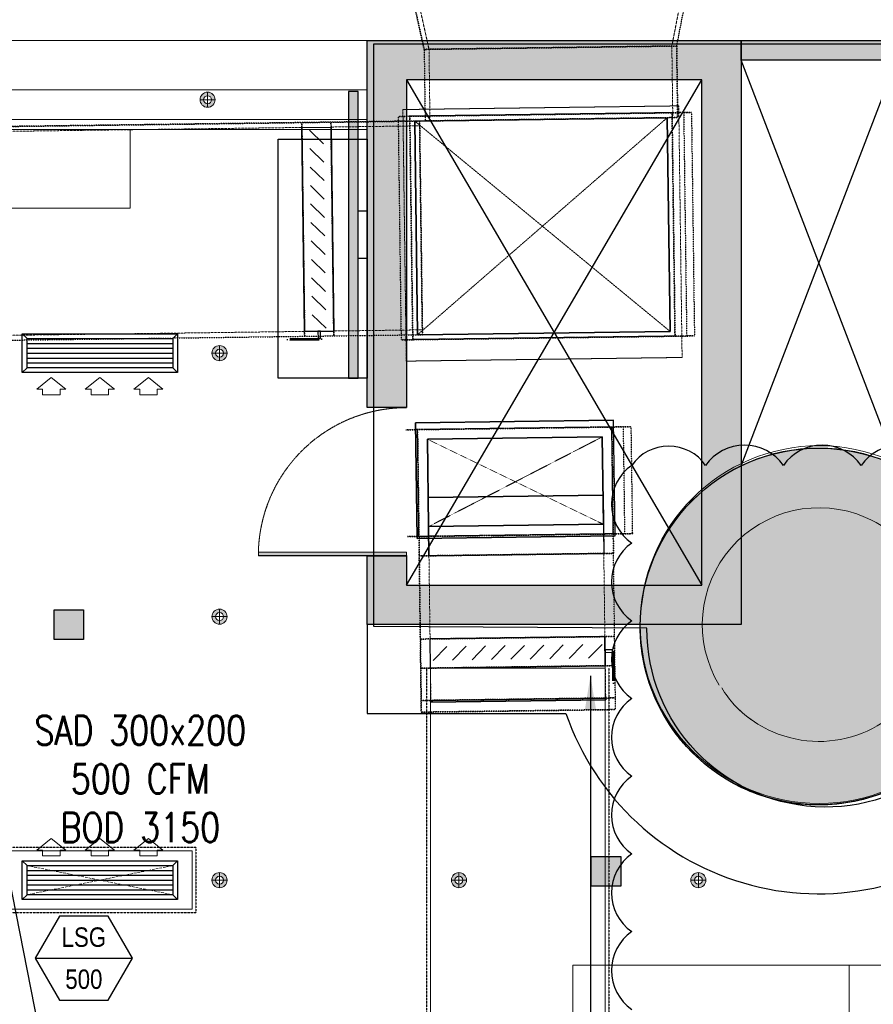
# Model space of a CAD drawing. Header units: millimetres. Extents: x -1097 to 62791, y -9731 to 18031.
# Tile 50 of 59: x 6408 to 10802, y -1955 to 3113. Entities that reach past the tile are written whole.
import ezdxf
from ezdxf.enums import TextEntityAlignment as Align

# ---------------------------------------------------------------- set-up
doc = ezdxf.new("R2010")
doc.units = ezdxf.units.MM
for name, pattern in [('( Dashed )', [0.75, 0.5, -0.25]), ('DASHED', [19.05, 12.7, -6.35]), ('Hidden 0_75', [1.5, 0.75, -0.75])]:
    doc.linetypes.add(name, pattern=pattern)
for name, color, linetype, lineweight in [('00 Structural', 2, 'Continuous', 25), ('02 Furniture', 14, 'Continuous', 25), ('02_Elevation 00', 8, 'Continuous', 9), ('ACMV-XT-DUCT', 7, 'DASHED', 9), ('E Celing Lighting', 5, 'DASHED', 5), ('Grey', 8, 'Continuous', 9), ('LEVEL-F-OVERALL LAYOUT$0$A-DETL', 251, 'Continuous', 15), ('LEVEL-F-OVERALL LAYOUT$0$A-FLOR-HRAL', 251, 'Continuous', 13), ('LEVEL-F-OVERALL LAYOUT$0$C-COLS', 251, 'Continuous', 13), ('Lighting (Ceiling)', 160, 'Continuous', 15), ('V-ANNO-DETL', 7, 'Continuous', 15), ('V-DUCT', 1, 'Continuous', 25)]:
    doc.layers.add(name, color=color, linetype=linetype, lineweight=lineweight)
for name, color, linetype, true_color in [('ACMV -FA DUCT-THERMAL INSULATION', 9, 'DASHED', 0x808080), ('ACMV-DUCT-THERMAL-EXT-INS', 9, 'DASHED', 0x808080), ('ACMV-GRD', 30, 'Continuous', 0xff7f00), ('RCP LAYOUT', 9, 'Continuous', 0x808080)]:
    doc.layers.add(name, color=color, linetype=linetype, true_color=true_color)
for name, color, linetype, lineweight, true_color in [('ACMV-FA-DUCT', 150, 'Continuous', 20, 0x007fff), ('ACMV-RA-FLOW-ARROW', 1, 'Continuous', 20, 0xff0000), ('ACMV-SA-DUCT', 200, 'Continuous', 20, 0xbf00ff), ('ACMV-SA-FLOW-ARROW', 200, 'Continuous', 20, 0xbf00ff)]:
    doc.layers.add(name, color=color, linetype=linetype, lineweight=lineweight, true_color=true_color)
for name, color, linetype in [('ACMV-SA-DUCT-TEXT', 7, 'Continuous'), ('Flooring', 8, 'Continuous'), ('Legend', 7, 'Continuous')]:
    doc.layers.add(name, color=color, linetype=linetype)
doc.styles.add('Arial Narrow', font='ARIALN.TTF')
doc.styles.get("Standard").update_dxf_attribs({"font": 'arial.ttf', "width": 0.8})
doc.dimstyles.new('ISO-25', dxfattribs={"dimtxt": 2.5, "dimasz": 2.5, "dimexe": 1.25, "dimexo": 0.625, "dimtad": 1, "dimtxsty": 'Standard', "dimcen": 2.5, "dimadec": 0, "dimazin": 0, "dimtfac": 1, "dimtmove": 0, "dimatfit": 3, "dimfxl": 1, "dimarcsym": 0})

# ---------------------------------------------------------------- blocks, each defined once
blk = doc.blocks.new('hbauiarhg')
at = {"transparency": 33554687}
h = blk.add_hatch(color=208, dxfattribs=at)
h.dxf.hatch_style = 1
h.paths.add_polyline_path([(973.13, 1344.16), (974.13, 1344.16), (974.13, 1302.08), (973.13, 1302.08)])
at = {"layer": '02_Elevation 00', "ltscale": 25}
blk.add_lwpolyline([(973.13, 1344.16), (974.13, 1344.16), (974.13, 1302.08), (973.13, 1302.08)], close=True, dxfattribs=at)
at = {"layer": 'Grey', "linetype": '( Dashed )', "ltscale": 0.2}
blk.add_arc((974.13, 1344.16), 42.08, 180, 270, dxfattribs=at)
blk = doc.blocks.new('cut elements')
at = {"ltscale": 0.25, "true_color": 0x808080}
h = blk.add_hatch(color=8, dxfattribs=at)
h.dxf.hatch_style = 1
h.paths.add_polyline_path([(335.96, -279.16), (410.36, -279.16), (410.36, -354.96), (292, -354.96), (292, -279.16), (305.96, -279.16), (305.96, -287.12), (299.96, -287.12), (299.96, -347), (402.4, -347), (402.4, -287.12), (335.96, -287.12)])
h = blk.add_hatch(color=8, dxfattribs=at)
h.dxf.hatch_style = 1
h.paths.add_polyline_path([(327.77, -370.68, 1), (255.45, -370.68, 1)])
at = {"color": 8, "ltscale": 0.25, "true_color": 0x808080}
for p, q in [((299.96, -287.12), (402.4, -347)), ((402.4, -287.12), (299.96, -347))]:
    blk.add_line(p, q, dxfattribs=at)
at = {"layer": '00 Structural', "color": 8, "ltscale": 0.25, "true_color": 0x808080}
blk.add_lwpolyline([(335.96, -279.16), (410.36, -279.16), (410.36, -354.96), (292, -354.96), (292, -279.16), (305.96, -279.16), (305.96, -287.12), (299.96, -287.12), (299.96, -347), (402.4, -347), (402.4, -287.12), (335.96, -287.12)], close=True, dxfattribs=at)
blk.add_circle((291.61, -370.68), 36.16, dxfattribs=at)
at = {"layer": 'Grey', "color": 8, "true_color": 0x808080, "xscale": 0.7128722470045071, "yscale": 0.7128722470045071, "zscale": 0.7128722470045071, "rotation": 180}
blk.add_blockref('hbauiarhg', (1000.39, 671.1), dxfattribs=at)
blk = doc.blocks.new('r4ttwt')
at = {"ltscale": 0.25, "true_color": 0x808080}
h = blk.add_hatch(color=8, dxfattribs=at)
h.dxf.hatch_style = 1
h.paths.add_polyline_path([(1719056.19, -78824.99), (1719056.19, -78750.59), (1719131.98, -78750.59), (1719131.98, -78868.95), (1719056.19, -78868.95), (1719056.19, -78854.99), (1719064.15, -78854.99), (1719064.15, -78860.99), (1719124.02, -78860.99), (1719124.02, -78758.55), (1719064.15, -78758.55), (1719064.15, -78824.99)])
h = blk.add_hatch(color=8, dxfattribs=at)
h.dxf.hatch_style = 1
h.paths.add_polyline_path([(1719183.86, -78869.34, 1), (1719111.54, -78869.34, 1)])
at = {"color": 8, "ltscale": 0.25, "true_color": 0x808080}
for p, q in [((1719064.15, -78860.99), (1719124.02, -78758.55)), ((1719064.15, -78758.55), (1719124.02, -78860.99))]:
    blk.add_line(p, q, dxfattribs=at)
at = {"layer": '00 Structural', "color": 8, "ltscale": 0.25, "true_color": 0x808080}
blk.add_lwpolyline([(1719056.19, -78824.99), (1719056.19, -78750.59), (1719131.98, -78750.59), (1719131.98, -78868.95), (1719056.19, -78868.95), (1719056.19, -78854.99), (1719064.15, -78854.99), (1719064.15, -78860.99), (1719124.02, -78860.99), (1719124.02, -78758.55), (1719064.15, -78758.55), (1719064.15, -78824.99)], close=True, dxfattribs=at)
blk.add_circle((1719147.7, -78869.34), 36.16, dxfattribs=at)
at = {"layer": '02 Furniture', "color": 8, "ltscale": 0.25, "true_color": 0x808080}
blk.add_lwpolyline([(1719056.19, -78770.59), (1719056.19, -78818.99), (1719038.19, -78818.99), (1719038.19, -78770.59)], close=True, dxfattribs=at)
for points in [[(1719183.86, -78868.95, -1.010764), (1719111.54, -78868.95), (1719056.19, -78868.95), (1719056.19, -78886.95), (1719096.48, -78886.95)], [(1719096.48, -78886.95, 0.536793), (1719183.86, -78909.66), (1719183.86, -78868.95)]]:
    blk.add_lwpolyline(points, format="xyb", dxfattribs=at)
at = {"layer": 'Grey', "color": 8, "ltscale": 0.25, "true_color": 0x808080}
for points in [[(1719056.19, -78750.59), (1718972.19, -78750.59, 0.414214), (1718930.19, -78792.59), (1718930.19, -78942.16, 0.414214), (1718972.19, -78984.16), (1719153.84, -78984.16), (1719153.84, -78966.16), (1718972.19, -78966.16, -0.414214), (1718948.19, -78942.16), (1718948.19, -78792.59, -0.414214), (1718972.19, -78768.59), (1719056.19, -78768.59)], [(1719183.86, -78966.16), (1719183.86, -78950.16), (1718972.19, -78950.16, -0.414214), (1718964.19, -78942.16), (1718964.19, -78792.59, -0.414214), (1718972.19, -78784.59), (1719008.19, -78784.59), (1719008.19, -78768.59), (1718972.19, -78768.59, 0.414214), (1718948.19, -78792.59), (1718948.19, -78942.16, 0.414214), (1718972.19, -78966.16)]]:
    blk.add_lwpolyline(points, format="xyb", close=True, dxfattribs=at)
at = {"layer": 'Grey', "color": 8, "linetype": '( Dashed )', "ltscale": 0.2, "true_color": 0x808080}
blk.add_lwpolyline([(1719056.19, -78766.59), (1718971.19, -78766.59, 0.414214), (1718946.19, -78791.59), (1718946.19, -78943.16, 0.414214), (1718971.19, -78968.16), (1719153.84, -78968.16), (1719153.84, -78974.16), (1718971.19, -78974.16, -0.414214), (1718940.19, -78943.16), (1718940.19, -78791.59, -0.414214), (1718971.19, -78760.59), (1719056.19, -78760.59)], format="xyb", close=True, dxfattribs=at)
at = {"layer": 'Grey', "color": 8, "true_color": 0x808080, "xscale": 0.7128722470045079, "yscale": 0.7128722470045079, "zscale": 0.7128722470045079, "rotation": 270}
blk.add_blockref('hbauiarhg', (1718105.93, -78160.56), dxfattribs=at)
blk = doc.blocks.new('plnnnn')
at = {"layer": '00 Structural', "ltscale": 0.25, "true_color": 0x808080}
h = blk.add_hatch(color=8, dxfattribs=at)
h.dxf.hatch_style = 1
h.paths.add_polyline_path([(1723709.88, -77801.52), (1723709.88, -77797.52), (1723678.38, -77797.52), (1723678.38, -77801.52)])
at = {"layer": '00 Structural', "color": 8, "ltscale": 0.25, "true_color": 0x808080}
for p, q in [((1723678.38, -77883.71), (1723709.88, -77801.52)), ((1723709.88, -77883.74), (1723678.38, -77801.52))]:
    blk.add_line(p, q, dxfattribs=at)
blk.add_lwpolyline([(1723678.38, -77801.52), (1723678.38, -77797.52), (1723709.88, -77797.52), (1723709.88, -77801.52)], close=True, dxfattribs=at)
at = {"layer": '02_Elevation 00', "color": 8, "ltscale": 0.25, "true_color": 0x808080}
for points in [[(1723644.24, -78015.09), (1723700.24, -78015.09), (1723700.24, -77984.93), (1723644.24, -77984.93)], [(1723700.24, -78015.09), (1723730.27, -78015.09), (1723730.27, -77984.93), (1723700.24, -77984.93)]]:
    blk.add_lwpolyline(points, close=True, dxfattribs=at)
at = {"color": 8, "true_color": 0x808080}
blk.add_blockref('r4ttwt', (4546.39, 953.06), dxfattribs=at)
at = {"layer": '00 Structural', "color": 8, "true_color": 0x808080, "rotation": 90}
blk.add_blockref('cut elements', (1723323.42, -78207.88), dxfattribs=at)
blk.add_blockref('cut elements', (1723323.42, -78207.88), dxfattribs=at)
blk = doc.blocks.new('steel cols')
at = {"layer": '00 Structural', "ltscale": 0.25, "true_color": 0x808080}
h = blk.add_hatch(color=8, dxfattribs=at)
h.dxf.hatch_style = 1
h.paths.add_polyline_path([(1723381.98, -77443.61), (1723381.98, -77449.61), (1723387.98, -77449.61), (1723387.98, -77443.61)])
at = {"layer": '00 Structural', "color": 8, "ltscale": 0.25, "true_color": 0x808080}
blk.add_lwpolyline([(1723381.98, -77443.61), (1723387.98, -77443.61), (1723387.98, -77449.61), (1723381.98, -77449.61)], close=True, dxfattribs=at)
blk = doc.blocks.new('columns by us')
at = {"layer": '00 Structural', "color": 8, "true_color": 0x808080}
for p in [(157.15, -469.28), (266, -519.28)]:
    blk.add_blockref('steel cols', p, dxfattribs=at)
blk = doc.blocks.new('cl')
at = {"layer": 'Lighting (Ceiling)', "true_color": 0x808080}
h = blk.add_hatch(color=8, dxfattribs=at)
h.dxf.hatch_style = 1
h.paths.add_polyline_path([(1.53, 0.03, 1), (-1.53, 0.03, 1)])
h.paths.add_polyline_path([(-0.81, 0.03, -1), (0.81, 0.03, -1)], flags=16)
at = {"layer": 'Lighting (Ceiling)', "color": 8, "true_color": 0x808080}
for p, q in [((-1.53, 0.03), (1.53, 0.03)), ((0, 1.56), (0, -1.5))]:
    blk.add_line(p, q, dxfattribs=at)
for radius in [1.53, 0.806]:
    blk.add_circle((0, 0.03), radius, dxfattribs=at)
blk = doc.blocks.new('iserb jk')
at = {"layer": 'E Celing Lighting'}
blk.add_blockref('cl', (1718156.81, -79925.06), dxfattribs=at)
at = {"layer": 'E Celing Lighting', "xscale": -1}
for p in [(1718159.23, -79976.42), (1718159.23, -80029.81), (1718159.23, -80083.21), (1718207.75, -80083.21), (1718256.26, -80083.21)]:
    blk.add_blockref('cl', p, dxfattribs=at)
blk = doc.blocks.new('grid 2')
at = {"layer": 'Flooring', "color": 8, "ltscale": 0.25, "true_color": 0x808080}
blk.add_lwpolyline([(1721906.16, -78870.12, -0.943473), (1721833.91, -78865.91), (1721778.56, -78865.54), (1721778.56, -78747.53), (1721976.22, -78747.52, -0.340693), (1722275.42, -78512.44), (1721509.19, -78512.44, 0.394212), (1721454.19, -78567.44), (1721454.19, -78812.39, -1.031559), (1721454.19, -78919.4), (1721454.19, -79157.98), (1721499.19, -79157.98), (1721499.19, -79214.98), (1721906.18, -79214.98), (1721906.16, -78870.06)], format="xyb", dxfattribs=at)
blk = doc.blocks.new('IRISH HOUSE-RCP LAYOUT')
at = {"layer": '02 Furniture', "ltscale": 0.25, "true_color": 0x808080}
h = blk.add_hatch(color=8, dxfattribs=at)
h.dxf.hatch_style = 1
h.paths.add_polyline_path([(8100.5, 2744.2), (8100.5, 1269), (8151.4, 1269), (8151.4, 2744.2)])
at = {"layer": '02 Furniture', "color": 8, "ltscale": 0.25, "true_color": 0x808080}
blk.add_lwpolyline([(8100.5, 2744.2), (8100.5, 1269), (8151.4, 1269), (8151.4, 2744.2), (8100.5, 2744.2)], dxfattribs=at)
blk.add_lwpolyline([(8151.4, 1884), (8151.4, 2129.2), (8196.7, 2129.2), (8196.7, 1884)], close=True, dxfattribs=at)
at = {"layer": 'LEVEL-F-OVERALL LAYOUT$0$A-DETL', "color": 8, "true_color": 0x808080}
blk.add_arc((10470.3, -61.4), 520.4, 210.4773, 235.1163, dxfattribs=at)
at = {"layer": 'LEVEL-F-OVERALL LAYOUT$0$A-FLOR-HRAL', "color": 8, "true_color": 0x808080}
blk.add_circle((10523.5, 0), 920.6, dxfattribs=at)
at = {"layer": 'LEVEL-F-OVERALL LAYOUT$0$C-COLS', "color": 8, "true_color": 0x808080}
for start, end in [(66.6, 211.1967), (246.6, 66.6), (222.311, 230.2364), (230.2642, 246.6)]:
    blk.add_arc((10523.5, 0), 601.3, start, end, dxfattribs=at)
at = {"xscale": 25.4, "yscale": 25.4, "zscale": 25.4}
blk.add_blockref('grid 2', (-43724944.7, 2003175.6), dxfattribs=at)
at = {"layer": '00 Structural', "color": 8, "true_color": 0x808080, "xscale": 25.4, "yscale": 25.4, "zscale": 25.4}
blk.add_blockref('columns by us', (-43771308.8, 1979063.5), dxfattribs=at)
at = {"layer": 'E Celing Lighting', "color": 8, "true_color": 0x808080, "xscale": 25.4, "yscale": 25.4, "zscale": 25.4}
blk.add_blockref('iserb jk', (-43633807.3, 2032797.3), dxfattribs=at)
at = {"layer": 'Grey', "color": 8, "true_color": 0x808080, "xscale": 25.4, "yscale": 25.4, "zscale": 25.4}
blk.add_blockref('plnnnn', (-43771308.8, 1979063.5), dxfattribs=at)
blk = doc.blocks.new('V_Rectangular_Elbow_With Vanes_ - V_Elbow-9114994-LEVEL F - VENTILATION _ HVAC PIPING LAYOUT - PART 22')
at = {"layer": 'V-DUCT', "color": 137, "true_color": 0x408080}
for p, q in [((679137.8, -142687.5), (678311.8, -143045)), ((678311.8, -143045), (679137.8, -142687.5)), ((679137.8, -142687.5), (678311.8, -143045)), ((678311.8, -143045), (679137.8, -142687.5)), ((679137.8, -142687.5), (679137.8, -142687.5)), ((679137.8, -142687.5), (679256.9, -142962.8)), ((679256.5, -142961.9), (679137.8, -142687.5)), ((679137.8, -142687.5), (679137.8, -142687.5)), ((679137.8, -142687.5), (679197.3, -142825.2)), ((679376, -143238.2), (679137.8, -142687.5)), ((678371.3, -143182.6), (679197.3, -142825.2)), ((679197.3, -142825.2), (679376, -143238.2)), ((678430.5, -143319.4), (679256.5, -142961.9)), ((678430.9, -143320.3), (679256.9, -142962.8)), ((679256.9, -142962.8), (678430.9, -143320.3)), ((679256.5, -142961.9), (679256.9, -142962.8)), ((678311.8, -143045), (678311.8, -143045)), ((678430.5, -143319.4), (678311.8, -143045)), ((678430.9, -143320.3), (678311.8, -143045)), ((678311.8, -143045), (678311.8, -143045)), ((678371.3, -143182.6), (678311.8, -143045)), ((678550.1, -143595.6), (678311.8, -143045)), ((678550.1, -143595.6), (678371.3, -143182.6)), ((678550.1, -143595.6), (679376, -143238.2)), ((679376, -143238.2), (678550.1, -143595.6)), ((678430.9, -143320.3), (678430.5, -143319.4))]:
    blk.add_line(p, q, dxfattribs=at)
blk = doc.blocks.new('V_Volume Control Damper - V_VCD-7478565-LEVEL F - VENTILATION _ HVAC PIPING LAYOUT - PART 22')
at = {"layer": 'V-ANNO-DETL', "color": 137, "true_color": 0x408080}
for p, q in [((35.4, 435.4), (-35.4, 364.6)), ((35.4, 335.4), (-35.4, 264.6)), ((35.4, 235.4), (-35.4, 164.6)), ((35.4, 135.4), (-35.4, 64.6)), ((35.4, 35.4), (-35.4, -35.4)), ((35.4, -64.6), (-35.4, -135.4)), ((35.4, -164.6), (-35.4, -235.4)), ((35.4, -264.6), (-35.4, -335.4)), ((35.4, -364.6), (-35.4, -435.4))]:
    blk.add_line(p, q, dxfattribs=at)
at = {"layer": 'V-DUCT', "color": 137, "true_color": 0x408080}
for p, q in [((-165.1, 488.1), (-165.1, 494.5)), ((0, 494.5), (-152.4, 494.5)), ((-152.4, 494.5), (-152.4, 494.5)), ((-152.4, 494.5), (0, 494.5)), ((0, 488.1), (-152.4, 488.1)), ((-152.4, 488.1), (-152.4, 488.1)), ((-152.4, 488.1), (0, 488.1)), ((-6.3, 450), (-6.3, 488.1)), ((-6.3, 488.1), (6.4, 488.1)), ((6.4, 488.1), (-6.3, 488.1)), ((0, 494.5), (0, 494.5)), ((0, 488.1), (0, 488.1)), ((6.4, 488.1), (6.4, 450)), ((12.7, 494.5), (12.7, 488.1)), ((-75, 450), (-75, 450)), ((-75, 450), (-75, -450)), ((-75, -450), (-75, 450)), ((75, 450), (-75, 450)), ((-75, 450), (75, 450)), ((-6.3, 450), (6.4, 450)), ((6.4, 450), (-6.3, 450)), ((75, 450), (75, -450)), ((75, -450), (75, 450)), ((75, 450), (75, 450)), ((-75, -450), (-75, -450)), ((-75, -450), (75, -450)), ((-75, -450), (75, -450)), ((75, -450), (75, -450))]:
    blk.add_line(p, q, dxfattribs=at)
blk = doc.blocks.new('V_Rectangular Endcap - V_Endcap-15815810-LEVEL F - VENTILATION _ HVAC PIPING LAYOUT - PART 22')
at = {"layer": 'V-DUCT', "color": 137, "true_color": 0x408080}
for p, q in [((0, 450), (0, 450)), ((0, 450), (0, -450)), ((0, -450), (0, 450)), ((0, 450), (10, 450)), ((10, 450), (0, 450)), ((10, 450), (10, -450)), ((10, -450), (10, 450)), ((10, 450), (10, 450)), ((0, -450), (0, -450)), ((10, -450), (0, -450)), ((10, -450), (0, -450)), ((10, -450), (10, -450))]:
    blk.add_line(p, q, dxfattribs=at)
blk = doc.blocks.new('V_Rectangular Endcap - V_Endcap-6289902-LEVEL-F -AIR CONDITIONING LAYOUT - PART 22')
at = {"layer": 'V-DUCT', "color": 150, "true_color": 0x0080ff}
for p, q in [((679461.7, -142650.5), (680471.2, -142213.7)), ((680471.2, -142213.7), (679461.7, -142650.5)), ((680471.2, -142213.7), (680987.5, -143406.7)), ((680987.5, -143406.7), (680471.2, -142213.7)), ((680471.2, -142213.7), (680471.2, -142213.7)), ((679977.9, -143843.6), (679461.7, -142650.5)), ((679461.7, -142650.5), (679977.9, -143843.6)), ((679461.7, -142650.5), (679461.7, -142650.5)), ((680987.5, -143406.7), (679977.9, -143843.6)), ((679977.9, -143843.6), (680987.5, -143406.7)), ((680987.5, -143406.7), (680987.5, -143406.7)), ((679977.9, -143843.6), (679977.9, -143843.6))]:
    blk.add_line(p, q, dxfattribs=at)
blk = doc.blocks.new('V_Fire Damper Rectangular - Standard-20120757-LEVEL F - VENTILATION _ HVAC PIPING LAYOUT - PART 22')
at = {"layer": 'V-DUCT', "color": 137, "true_color": 0x408080}
for p, q in [((679228.6, -142746.3), (678292.5, -143151.4)), ((678292.5, -143151.4), (679228.6, -142746.3)), ((679228.6, -142746.3), (679228.6, -142746.3)), ((679464.9, -143292.4), (679228.6, -142746.3)), ((679228.6, -142746.3), (679464.9, -143292.4)), ((679197.3, -142825.2), (678371.3, -143182.6)), ((678371.3, -143182.6), (679197.3, -142825.2)), ((679197.3, -142825.2), (678371.3, -143182.6)), ((678371.3, -143182.6), (679197.3, -142825.2)), ((679376, -143238.2), (679197.3, -142825.2)), ((679197.3, -142825.2), (679376, -143238.2)), ((679197.3, -142825.2), (679197.3, -142825.2)), ((679376, -143238.2), (679197.3, -142825.2)), ((679197.3, -142825.2), (679376, -143238.2)), ((679197.3, -142825.2), (679197.3, -142825.2)), ((678292.5, -143151.4), (678292.5, -143151.4)), ((678292.5, -143151.4), (678528.8, -143697.4)), ((678292.5, -143151.4), (678528.8, -143697.4)), ((678371.3, -143182.6), (678550.1, -143595.6)), ((678550.1, -143595.6), (678371.3, -143182.6)), ((678371.3, -143182.6), (678371.3, -143182.6)), ((678371.3, -143182.6), (678550.1, -143595.6)), ((678550.1, -143595.6), (678371.3, -143182.6)), ((678371.3, -143182.6), (678371.3, -143182.6)), ((678550.1, -143595.6), (679376, -143238.2)), ((679376, -143238.2), (678550.1, -143595.6)), ((678550.1, -143595.6), (679376, -143238.2)), ((679376, -143238.2), (678550.1, -143595.6)), ((679376, -143238.2), (679376, -143238.2)), ((679376, -143238.2), (679376, -143238.2)), ((679464.9, -143292.4), (678528.8, -143697.4)), ((678528.8, -143697.4), (679464.9, -143292.4)), ((679464.9, -143292.4), (679464.9, -143292.4)), ((678550.1, -143595.6), (678550.1, -143595.6)), ((678550.1, -143595.6), (678550.1, -143595.6)), ((678528.8, -143697.4), (678528.8, -143697.4))]:
    blk.add_line(p, q, dxfattribs=at)
blk = doc.blocks.new('V_Volume Control Damper - V_VCD-7475629-LEVEL-F -AIR CONDITIONING LAYOUT - PART 22')
at = {"layer": 'V-ANNO-DETL', "color": 150, "true_color": 0x0080ff}
for p, q in [((35.4, 510.4), (-35.4, 439.6)), ((35.4, 415.4), (-35.4, 344.6)), ((35.4, 320.4), (-35.4, 249.6)), ((35.4, 225.4), (-35.4, 154.6)), ((35.4, 130.4), (-35.4, 59.6)), ((35.4, 35.4), (-35.4, -35.4)), ((35.4, -59.6), (-35.4, -130.4)), ((35.4, -154.6), (-35.4, -225.4)), ((35.4, -249.6), (-35.4, -320.4)), ((35.4, -344.6), (-35.4, -415.4)), ((35.4, -439.6), (-35.4, -510.4))]:
    blk.add_line(p, q, dxfattribs=at)
at = {"layer": 'V-DUCT', "color": 150, "true_color": 0x0080ff}
for p, q in [((-165.1, 563.1), (-165.1, 569.5)), ((0, 569.5), (-152.4, 569.5)), ((-152.4, 569.5), (-152.4, 569.5)), ((-152.4, 569.5), (0, 569.5)), ((0, 563.1), (-152.4, 563.1)), ((-152.4, 563.1), (-152.4, 563.1)), ((-152.4, 563.1), (0, 563.1)), ((-6.3, 525), (-6.3, 563.1)), ((-6.3, 563.1), (6.4, 563.1)), ((6.4, 563.1), (-6.3, 563.1)), ((0, 569.5), (0, 569.5)), ((0, 563.1), (0, 563.1)), ((6.4, 563.1), (6.4, 525)), ((12.7, 569.5), (12.7, 563.1)), ((-75, 525), (-75, 525)), ((-75, 525), (-75, -525)), ((-75, -525), (-75, 525)), ((75, 525), (-75, 525)), ((-75, 525), (75, 525)), ((-6.3, 525), (6.4, 525)), ((6.4, 525), (-6.3, 525)), ((75, 525), (75, -525)), ((75, -525), (75, 525)), ((75, 525), (75, 525)), ((-75, -525), (-75, -525)), ((-75, -525), (75, -525)), ((-75, -525), (75, -525)), ((75, -525), (75, -525))]:
    blk.add_line(p, q, dxfattribs=at)
blk = doc.blocks.new('SA-LBG-750x150')
at = {"layer": 'ACMV-GRD'}
for p, q in [((-375, 75), (-400, 100)), ((375, 75), (400, 100)), ((-375, -75), (-400, -100)), ((375, -75), (400, -100))]:
    blk.add_line(p, q, dxfattribs=at)
at = {"layer": 'ACMV-GRD', "color": 8, "true_color": 0x808080}
for p, q in [((-375, 50), (375, 50)), ((-375, 25), (375, 25)), ((-375, 0), (375, 0)), ((-375, -25), (375, -25)), ((-375, -50), (375, -50))]:
    blk.add_line(p, q, dxfattribs=at)
at = {"layer": 'ACMV-GRD'}
for points in [[(-400, 100), (400, 100), (400, -100), (-400, -100)], [(-375, 75), (375, 75), (375, -75), (-375, -75)]]:
    blk.add_lwpolyline(points, close=True, dxfattribs=at)
at = {"layer": 'ACMV-SA-FLOW-ARROW'}
for points in [[(-250, 215), (-325, 155), (-295, 155), (-295, 125), (-205, 125), (-205, 155), (-175, 155), (-250, 215)], [(0, 215), (-75, 155), (-45, 155), (-45, 125), (45, 125), (45, 155), (75, 155), (0, 215)], [(250, 215), (175, 155), (205, 155), (205, 125), (295, 125), (295, 155), (325, 155), (250, 215)]]:
    blk.add_lwpolyline(points, dxfattribs=at)
blk = doc.blocks.new('RA-LBG-750x150')
at = {"layer": 'ACMV-GRD'}
for p, q in [((-375, 75), (-400, 100)), ((375, 75), (400, 100)), ((-375, -75), (-400, -100)), ((375, -75), (400, -100))]:
    blk.add_line(p, q, dxfattribs=at)
at = {"layer": 'ACMV-GRD', "color": 8, "true_color": 0x808080}
for p, q in [((-375, 50), (375, 50)), ((-375, 25), (375, 25)), ((-375, 0), (375, 0)), ((-375, -25), (375, -25)), ((-375, -50), (375, -50))]:
    blk.add_line(p, q, dxfattribs=at)
at = {"layer": 'ACMV-GRD'}
for points in [[(-400, 100), (400, 100), (400, -100), (-400, -100)], [(-375, 75), (375, 75), (375, -75), (-375, -75)]]:
    blk.add_lwpolyline(points, close=True, dxfattribs=at)
at = {"layer": 'ACMV-RA-FLOW-ARROW'}
for points in [[(-250, -125), (-325, -185), (-295, -185), (-295, -215), (-205, -215), (-205, -185), (-175, -185), (-250, -125)], [(0, -125), (-75, -185), (-45, -185), (-45, -215), (45, -215), (45, -185), (75, -185), (0, -125)], [(250, -125), (175, -185), (205, -185), (205, -215), (295, -215), (295, -185), (325, -185), (250, -125)]]:
    blk.add_lwpolyline(points, dxfattribs=at)
blk = doc.blocks.new('AIR Terminal Tag')
at = {"layer": 'Legend'}
blk.add_line((-250, 0), (250, 0), dxfattribs=at)
blk.add_lwpolyline([(-125, 216.5), (-250, 0), (-125, -216.5), (125, -216.5), (250, 0), (125, 216.5)], close=True, dxfattribs=at)
at = {"layer": 'Legend', "style": 'Arial Narrow'}
for tag, p in [('AIR_TERMINAL_TYPE_NUMBER', (0, 108.3)), ('CFM', (0, -108.3))]:
    blk.add_attdef(tag, text='', height=100, dxfattribs=at).set_placement(p, align=Align.MIDDLE_CENTER)
blk = doc.blocks.new('A$C4ac76d66')
at = {"layer": 'ACMV-DUCT-THERMAL-EXT-INS', "linetype": 'Hidden 0_75'}
for p, q in [((-1979.9, 3022.1), (-2112.9, 3620.4)), ((-2112.9, 3620.4), (-1979.9, 3022.1)), ((-680, 3039.4), (-563, 3641)), ((-680, 3039.4), (-563, 3641)), ((-680, 3039.4), (-1979.9, 3022.1)), ((-1979.9, 3022.1), (-680, 3039.4)), ((-680, 3039.4), (-1979.9, 3022.1)), ((-1979.9, 3022.1), (-680, 3039.4)), ((-1979.9, 3022.1), (-1975, 2653.8)), ((-1979.9, 3022.1), (-1975, 2653.8)), ((-675.1, 2671.1), (-680, 3039.4)), ((-680, 3039.4), (-675.1, 2671.1)), ((-604, 2697.1), (-2113.8, 2676.9)), ((-2113.8, 2676.9), (-604, 2697.1)), ((-2053.8, 2677.7), (-703.9, 2695.7)), ((-703.9, 2695.7), (-2053.8, 2677.7)), ((-2053.8, 2677.7), (-703.9, 2695.7)), ((-703.9, 2695.7), (-2053.8, 2677.7)), ((-688.6, 1545.8), (-703.9, 2695.7)), ((-703.9, 2695.7), (-688.6, 1545.8)), ((-703.9, 2695.7), (-688.6, 1545.8)), ((-688.6, 1545.8), (-703.9, 2695.7)), ((-703.9, 2695.7), (-688.6, 1545.8)), ((-703.9, 2695.7), (-688.6, 1545.8)), ((-703.9, 2695.7), (-688.6, 1545.8)), ((-703.9, 2695.7), (-688.6, 1545.8)), ((-644, 2696.5), (-628.6, 1546.6)), ((-644, 2696.5), (-628.6, 1546.6)), ((-644, 2696.5), (-628.6, 1546.6)), ((-644, 2696.5), (-628.6, 1546.6)), ((-604, 2697.1), (-588.6, 1547.2)), ((-604, 2697.1), (-588.6, 1547.2)), ((-2609.6, 2645.3), (-5642.7, 2604.9)), ((-5642.7, 2604.9), (-2609.6, 2645.3)), ((-2003.5, 2653.4), (-2609.6, 2645.3)), ((-2609.6, 2645.3), (-2003.5, 2653.4)), ((-2609.6, 2645.3), (-2594.9, 1545.4)), ((-2594.9, 1545.4), (-2609.6, 2645.3)), ((-2609.6, 2645.3), (-2594.9, 1545.4)), ((-2594.9, 1545.4), (-2609.6, 2645.3)), ((-2459.6, 2647.3), (-2444.9, 1547.4)), ((-2444.9, 1547.4), (-2459.6, 2647.3)), ((-2444.9, 1547.4), (-2459.6, 2647.3)), ((-2459.6, 2647.3), (-2444.9, 1547.4)), ((-2113.8, 2676.9), (-2098.5, 1527)), ((-2113.8, 2676.9), (-2098.5, 1527)), ((-2053.8, 2677.7), (-2038.5, 1527.8)), ((-2038.5, 1527.8), (-2053.8, 2677.7)), ((-2038.5, 1527.8), (-2053.8, 2677.7)), ((-2053.8, 2677.7), (-2038.5, 1527.8)), ((-2038.5, 1527.8), (-2053.8, 2677.7)), ((-2053.8, 2677.7), (-2038.5, 1527.8)), ((-2053.8, 2677.7), (-2038.5, 1527.8)), ((-2053.8, 2677.7), (-2038.5, 1527.8)), ((-2003.5, 2653.4), (-1988.8, 1553.5)), ((-1988.8, 1553.5), (-2003.5, 2653.4)), ((-675.1, 2671.1), (-1975, 2653.8)), ((-1975, 2653.8), (-675.1, 2671.1)), ((-5628.1, 1505), (-1988.8, 1553.5)), ((-5628.1, 1505), (-1988.8, 1553.5)), ((-2098.5, 1527), (-588.6, 1547.2)), ((-588.6, 1547.2), (-2098.5, 1527)), ((-688.6, 1545.8), (-2038.5, 1527.8)), ((-2038.5, 1527.8), (-688.6, 1545.8)), ((-2038.5, 1527.8), (-688.6, 1545.8)), ((-688.6, 1545.8), (-2038.5, 1527.8))]:
    blk.add_line(p, q, dxfattribs=at)
at = {"layer": 'ACMV-DUCT-THERMAL-EXT-INS', "color": 137, "linetype": 'Hidden 0_75', "true_color": 0x408080}
for p, q in [((-2073.9, 1064), (-914, 1079.5)), ((-914, 1079.5), (-2073.9, 1064)), ((-1014, 1078.2), (-2013.9, 1064.8)), ((-1014, 1078.2), (-2013.9, 1064.8)), ((-1014, 1078.2), (-2013.9, 1064.8)), ((-2013.9, 1064.8), (-1014, 1078.2)), ((-2005.2, 414.9), (-2013.9, 1064.8)), ((-2013.9, 1064.8), (-2006.5, 514.9)), ((-2013.9, 1064.8), (-2006.5, 514.9)), ((-2006.5, 514.9), (-2013.9, 1064.8)), ((-2013.9, 1064.8), (-2013.9, 1064.8)), ((-1005.3, 428.2), (-1014, 1078.2)), ((-1014, 1078.2), (-1005.3, 428.2)), ((-1006.6, 528.2), (-1014, 1078.2)), ((-1014, 1078.2), (-1006.6, 528.2)), ((-1014, 1078.2), (-1014, 1078.2)), ((-946.6, 529), (-954, 1079)), ((-946.6, 529), (-954, 1079)), ((-946.6, 529), (-954, 1079)), ((-946.6, 529), (-954, 1079)), ((-906.6, 529.5), (-914, 1079.5)), ((-906.6, 529.5), (-914, 1079.5)), ((-2066.5, 514.1), (-906.6, 529.5)), ((-906.6, 529.5), (-2066.5, 514.1)), ((-2006.5, 514.9), (-1006.6, 528.2)), ((-2006.5, 514.9), (-1006.6, 528.2)), ((-1006.6, 528.2), (-2006.5, 514.9)), ((-2006.5, 514.9), (-2005.2, 414.9)), ((-2006.5, 514.9), (-2006.5, 514.9)), ((-1006.6, 528.2), (-1006.6, 528.2)), ((-2005.2, 414.9), (-1005.3, 428.2)), ((-1005.3, 428.2), (-2005.2, 414.9)), ((-1005.3, 428.2), (-2005.2, 414.9)), ((-1005.3, 428.2), (-2005.2, 414.9)), ((-2005.2, 414.9), (-1999.5, -13.2)), ((-1999.5, -13.2), (-2005.2, 414.9)), ((-999.6, 0.2), (-1005.3, 428.2)), ((-999.6, 0.2), (-1005.3, 428.2)), ((-1999.5, -13.2), (-999.6, 0.2)), ((-999.6, 0.2), (-1999.5, -13.2)), ((-999.6, 0.2), (-1999.5, -13.2)), ((-1999.5, -13.2), (-999.6, 0.2)), ((-994.6, -376.1), (-999.6, 0.2)), ((-994.6, -376.1), (-999.6, 0.2)), ((-1999.5, -13.2), (-1997.5, -163.2)), ((-1997.5, -163.2), (-1999.5, -13.2)), ((-1997.5, -163.2), (-997.6, -149.8)), ((-997.6, -149.8), (-1997.5, -163.2)), ((-1997.5, -163.2), (-997.6, -149.8)), ((-997.6, -149.8), (-1997.5, -163.2)), ((-1997.5, -163.2), (-1994.5, -389.4)), ((-1994.5, -389.4), (-1997.5, -163.2)), ((-1995.3, -329.4), (-995.4, -316.1)), ((-995.4, -316.1), (-1995.3, -329.4)), ((-1995.3, -329.4), (-995.4, -316.1)), ((-995.4, -316.1), (-1995.3, -329.4)), ((-1994.5, -389.4), (-994.6, -376.1)), ((-994.6, -376.1), (-1994.5, -389.4))]:
    blk.add_line(p, q, dxfattribs=at)
at = {"layer": 'ACMV-XT-DUCT', "ltscale": 0.1}
for p, q in [((-1954.9, 3022.4), (-2087.9, 3620.7)), ((-1954.9, 3022.4), (-2087.9, 3620.7)), ((-705, 3039.1), (-588, 3640.7)), ((-588, 3640.7), (-705, 3039.1)), ((-1954.9, 3022.4), (-705, 3039.1)), ((-705, 3039.1), (-1954.9, 3022.4)), ((-1954.9, 3022.4), (-705, 3039.1)), ((-1954.9, 3022.4), (-1954.9, 3022.4)), ((-1950, 2654.1), (-1954.9, 3022.4)), ((-705, 3039.1), (-700.1, 2670.8)), ((-705, 3039.1), (-705, 3039.1)), ((-2089.3, 2712.3), (-669.4, 2731.2)), ((-669.4, 2731.2), (-2089.3, 2712.3)), ((-2089.3, 2712.3), (-2089.3, 2712.3)), ((-2072, 1417.4), (-2089.3, 2712.3)), ((-2089.3, 2712.3), (-2072, 1417.4)), ((-669.4, 2731.2), (-669.4, 2731.2)), ((-669.4, 2731.2), (-652.2, 1436.3)), ((-669.4, 2731.2), (-652.2, 1436.3)), ((-2028.5, 2653.1), (-728.6, 2670.4)), ((-2028.5, 2653.1), (-728.6, 2670.4)), ((-728.6, 2670.4), (-2028.5, 2653.1)), ((-2028.5, 2653.1), (-728.6, 2670.4)), ((-728.6, 2670.4), (-2028.5, 2653.1)), ((-714, 1570.5), (-2028.5, 2653.1)), ((-2013.8, 1553.2), (-2028.5, 2653.1)), ((-2013.8, 1553.2), (-2028.5, 2653.1)), ((-2028.5, 2653.1), (-2013.8, 1553.2)), ((-2028.5, 2653.1), (-2028.5, 2653.1)), ((-2013.8, 1553.2), (-2028.5, 2653.1)), ((-2028.5, 2653.1), (-2013.8, 1553.2)), ((-2028.5, 2653.1), (-2028.5, 2653.1)), ((-2013.8, 1553.2), (-728.6, 2670.4)), ((-1950, 2654.1), (-700.1, 2670.8)), ((-728.6, 2670.4), (-714, 1570.5)), ((-728.6, 2670.4), (-714, 1570.5)), ((-714, 1570.5), (-728.6, 2670.4)), ((-728.6, 2670.4), (-728.6, 2670.4)), ((-728.6, 2670.4), (-714, 1570.5)), ((-714, 1570.5), (-728.6, 2670.4)), ((-728.6, 2670.4), (-728.6, 2670.4)), ((-5642.4, 2579.9), (-2609.2, 2620.3)), ((-2595.2, 1570.4), (-2609.2, 2620.3)), ((-2459.2, 2622.3), (-2003.2, 2628.4)), ((-2445.2, 1572.4), (-2459.2, 2622.3)), ((-1989.2, 1578.5), (-2003.2, 2628.4)), ((-1989.2, 1578.5), (-2445.2, 1572.4)), ((-2595.2, 1570.4), (-5628.4, 1530)), ((-714, 1570.5), (-2013.8, 1553.2)), ((-714, 1570.5), (-2013.8, 1553.2)), ((-2013.8, 1553.2), (-714, 1570.5)), ((-714, 1570.5), (-2013.8, 1553.2)), ((-2013.8, 1553.2), (-714, 1570.5)), ((-2013.8, 1553.2), (-2013.8, 1553.2)), ((-2013.8, 1553.2), (-2013.8, 1553.2)), ((-714, 1570.5), (-714, 1570.5)), ((-714, 1570.5), (-714, 1570.5)), ((-2072, 1417.4), (-652.2, 1436.3)), ((-652.2, 1436.3), (-2072, 1417.4)), ((-652.2, 1436.3), (-652.2, 1436.3)), ((-2072, 1417.4), (-2072, 1417.4)), ((-1063.3, 1027.5), (-1963.2, 1015.5)), ((-1963.2, 1015.5), (-1057.3, 577.5)), ((-1963.2, 1015.5), (-1957.2, 565.6)), ((-1063.3, 1027.5), (-1957.2, 565.6)), ((-1057.3, 577.5), (-1063.3, 1027.5)), ((-1957.2, 565.6), (-1057.3, 577.5)), ((-1055.3, 427.6), (-1955.2, 415.6)), ((-1949.5, -12.5), (-1955.2, 415.6)), ((-1055.3, 427.6), (-1049.6, -0.5)), ((-1049.6, -0.5), (-1949.5, -12.5)), ((-1947.5, -162.5), (-1047.6, -150.5)), ((-1047.6, -150.5), (-1045.4, -316.8)), ((-1945.3, -328.8), (-1947.5, -162.5)), ((-1945.3, -328.8), (-1045.4, -316.8))]:
    blk.add_line(p, q, dxfattribs=at)
at = {"layer": 'V-DUCT', "color": 150, "true_color": 0x0080ff, "rotation": 67.36357180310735}
blk.add_blockref('V_Rectangular Endcap - V_Endcap-6289902-LEVEL-F -AIR CONDITIONING LAYOUT - PART 22', (-395188.1, -570663), dxfattribs=at)
at = {"layer": 'V-DUCT', "color": 150, "true_color": 0x0080ff, "extrusion": (0, 0, -1), "rotation": 179.2364281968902}
blk.add_blockref('V_Volume Control Damper - V_VCD-7475629-LEVEL-F -AIR CONDITIONING LAYOUT - PART 22', (2527.2, 2096.4), dxfattribs=at)
at = {"layer": 'V-DUCT', "color": 137, "true_color": 0x408080}
for name, p, rotation in [('V_Fire Damper Rectangular - Standard-20120757-LEVEL F - VENTILATION _ HVAC PIPING LAYOUT - PART 22', (569947.7, -392668.2), 157.3635718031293), ('V_Rectangular_Elbow_With Vanes_ - V_Elbow-9114994-LEVEL F - VENTILATION _ HVAC PIPING LAYOUT - PART 22', (569947.7, -392668.2), 157.3635718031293), ('V_Rectangular Endcap - V_Endcap-15815810-LEVEL F - VENTILATION _ HVAC PIPING LAYOUT - PART 22', (-1495.3, -322.8), 270.7635718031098)]:
    blk.add_blockref(name, p, dxfattribs=dict(at, rotation=rotation))
at = {"layer": 'V-DUCT', "color": 137, "true_color": 0x408080, "extrusion": (0, 0, -1), "rotation": 89.2364281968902}
blk.add_blockref('V_Volume Control Damper - V_VCD-7478565-LEVEL F - VENTILATION _ HVAC PIPING LAYOUT - PART 22', (1498.6, -81.5), dxfattribs=at)
at = {"color": 0}
for points in [[(-4490.4, 642.1), (-3044.1, -6676.3), (5743.4, -6683.8)], [(-1123.9, -202), (-1123.9, -5933.7), (5729.5, -5933.7)]]:
    blk.add_leader(points, dimstyle='ISO-25', override={"dimasz": 175, "dimtad": 0}, dxfattribs=at)

msp = doc.modelspace()

# ---------------------------------------------------------------- linework, layer by layer
at = {"color": 1, "true_color": 0xff0000}
msp.add_lwpolyline([(12121, -2198.8, 0.520567), (12121, -1798.8, 0.520567), (12121, -1398.8, 0.520567), (12121, -998.8, 0.520567), (12121, -598.8, 0.520567), (12121, -198.8, 0.520567), (12121, 201.2, 0.520567), (12121, 601.2, 0.520567), (11939.4, 819.6, 0.520567), (11539.4, 819.6, 0.520567), (11139.4, 819.6, 0.520567), (10739.4, 819.6, 0.520567), (10339.4, 819.6, 0.520567), (9939.4, 819.6, 0.520567), (9558.9, 819.6, 0.520567), (9558.9, 419.6, 0.520567), (9558.9, 19.6, 0.520567), (9558.9, -380.4, 0.520567), (9558.9, -780.4, 0.520567), (9558.9, -1180.4, 0.520567), (9558.9, -1580.4, 0.520567), (9558.9, -1980.4, 0.520567)], format="xyb", dxfattribs=at)
at = {"layer": 'ACMV -FA DUCT-THERMAL INSULATION', "ltscale": 0.1}
for points in [[(18373.1, -3429.7), (9622.7, -3429.7, -0.414214), (8503.7, -2310.7), (8503.7, -223.9)], [(9441.7, -223.9), (9441.7, -2310.7, 0.414214), (9622.7, -2491.7), (16236.7, -2491.7)]]:
    msp.add_lwpolyline(points, format="xyb", dxfattribs=at)
at = {"layer": 'ACMV-DUCT-THERMAL-EXT-INS', "ltscale": 0.1}
msp.add_lwpolyline([(6167.8, 480.4), (6167.8, -1057.5), (6256.7, -1146.4), (7315.1, -1146.4), (7315.1, -1484.4), (6167.8, -1484.4), (6167.8, -2131.6)], dxfattribs=at)
at = {"layer": 'ACMV-FA-DUCT'}
msp.add_lwpolyline([(8522.7, -223.9), (9422.7, -223.9), (9422.7, -2310.7), (8522.7, -2310.7)], close=True, dxfattribs=at)
at = {"layer": 'ACMV-SA-DUCT'}
msp.add_lwpolyline([(7296.1, -1465.4), (6248.8, -1465.4), (6248.8, -1165.4), (7296.1, -1165.4)], close=True, dxfattribs=at)
at = {"layer": 'ACMV-SA-DUCT', "linetype": 'DASHED'}
msp.add_lwpolyline([(6446.1, -1240.4), (7196.1, -1240.4), (7196.1, -1390.4), (6446.1, -1390.4)], close=True, dxfattribs=at)
for points in [[(7196.1, -1240.4), (6446.1, -1390.4)], [(6446.1, -1240.4), (7196.1, -1390.4)]]:
    msp.add_lwpolyline(points, dxfattribs=at)

# ---------------------------------------------------------------- block references
at = {"color": 8, "true_color": 0x808080}
msp.add_blockref('A$C4ac76d66', (10470.3, -61.4), dxfattribs=at)
msp.add_blockref('RA-LBG-750x150', (6821.1, 1397))
at = {"layer": 'ACMV-GRD'}
msp.add_blockref('SA-LBG-750x150', (6821.1, -1315.4), dxfattribs=at)
at = {"layer": 'Legend'}
msp.add_blockref('AIR Terminal Tag', (6738.8, -1717), dxfattribs=at).add_auto_attribs({'CFM': '500', 'AIR_TERMINAL_TYPE_NUMBER': 'LSG'})
at = {"layer": 'RCP LAYOUT'}
msp.add_blockref('IRISH HOUSE-RCP LAYOUT', (0, 0), dxfattribs=at)

# ---------------------------------------------------------------- texts
at = {"layer": 'ACMV-SA-DUCT-TEXT', "insert": (7029.3, -794.3), "char_height": 150, "attachment_point": 5}
msp.add_mtext_dynamic_manual_height_columns('{\\Fromans|c0;SAD 300x200\\P500 CFM\\PBOD 3150 }', width=1639.938, gutter_width=1, heights=[0], dxfattribs=at)

doc.saveas('drawing.dxf')
